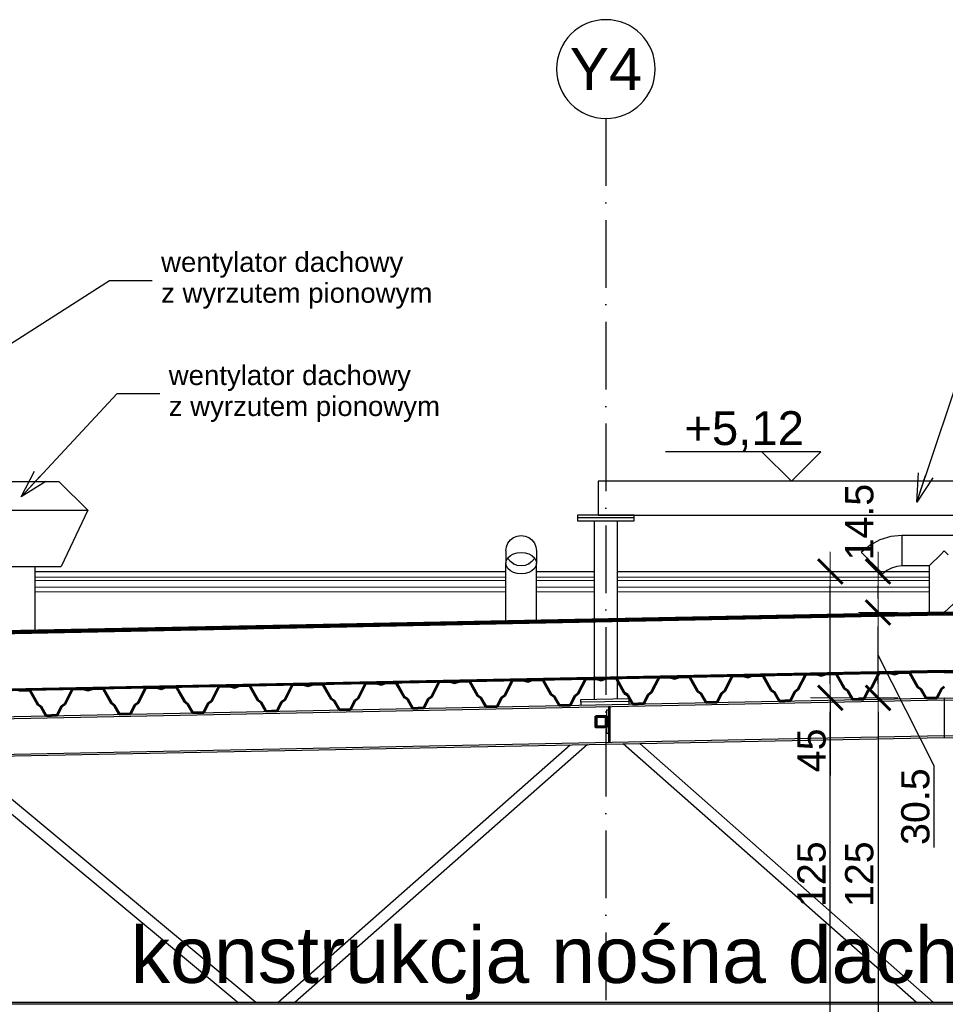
# Model space of a CAD drawing. Extents: x 9890 to 11811, y -3363 to -2438.
# Tile 4 of 9: x 10555 to 10883, y -2787 to -2438. Entities that reach past the tile are written whole.
import ezdxf

# ---------------------------------------------------------------- set-up
doc = ezdxf.new("R2010")
doc.units = 0
doc.header["$LTSCALE"] = 2
for name, pattern in [('ACAD_ISO10W100', [18, 12, -3, 0, -3]), ('DASHED', [19.05, 12.7, -6.35]), ('JIS_02_1.0', [2, 1, -1])]:
    doc.linetypes.add(name, pattern=pattern)
for name, color, linetype in [('05-tekst', 7, 'Continuous'), ('2D- Siatka Modularna', 81, 'ACAD_ISO10W100'), ('Budowlane - Opisy', 7, 'Continuous'), ('Wymiarowanie - Poziomy', 7, 'Continuous')]:
    doc.layers.add(name, color=color, linetype=linetype)
for name, color, linetype, lineweight in [('a___cienka___0.15', 7, 'Continuous', 15), ('a___przekrojowa___0.5', 7, 'Continuous', 50), ('a___widokowa_0.25', 7, 'Continuous', 25), ('a___wymiary', 7, 'Continuous', 18)]:
    doc.layers.add(name, color=color, linetype=linetype, lineweight=lineweight)
doc.styles.add('1-100', font='arial.ttf', dxfattribs={"height": 200})
doc.styles.add('GENERATED_STYLE_2', font='ARIAL.TTF')
doc.styles.get("Standard").update_dxf_attribs({"font": 'arial.ttf'})
doc.dimstyles.new('1_50', dxfattribs={"dimtxt": 10, "dimasz": 5, "dimexe": 1.25, "dimexo": 0.625, "dimgap": 1.5, "dimtad": 1, "dimdec": 3, "dimrnd": 0.5, "dimdsep": 46, "dimtxsty": 'Standard', "dimblk": 'znacznik', "dimcen": 1.5, "dimse1": 1, "dimse2": 1, "dimclrd": 256, "dimclrt": 256, "dimazin": 0, "dimtfac": 1, "dimtdec": 3, "dimtmove": 0, "dimatfit": 3, "dimldrblk": 'znacznik', "dimfxl": 1, "dimarcsym": 0})
doc.dimstyles.new('GENERATED_STYLE__61', dxfattribs={"dimtxt": 0.18, "dimasz": 4.56, "dimexe": 0.18, "dimexo": 0.0625, "dimgap": 0.09, "dimtad": 0, "dimtih": 1, "dimtoh": 1, "dimdec": 4, "dimzin": 0, "dimdsep": 46, "dimtxsty": 'Standard', "dimcen": 0.09, "dimadec": 0, "dimazin": 0, "dimtfac": 1, "dimtdec": 4, "dimtmove": 0, "dimatfit": 3, "dimldrblk": 'ARROWHEAD_3', "dimfxl": 1, "dimtolj": 1, "dimtzin": 0, "dimarcsym": 0})

# ---------------------------------------------------------------- blocks, each defined once
blk = doc.blocks.new('ARROWHEAD_3')
at = {"linetype": 'Continuous'}
blk.add_line((0, 0), (-1, 0), dxfattribs=at)
at = {"linetype": 'Continuous', "flags": 128}
blk.add_lwpolyline([(-1, 0.2679), (0, 0), (-1, -0.2679)], dxfattribs=at)
blk = doc.blocks.new('znacznik')
at = {"layer": 'a___wymiary'}
for p, q in [((0, 1.394), (0, -1.394)), ((1.394, 0), (-1.394, 0))]:
    blk.add_line(p, q, dxfattribs=at)
at = {"layer": 'a___wymiary', "const_width": 0.2}
blk.add_lwpolyline([(0.876, 0.876), (-0.876, -0.876)], dxfattribs=at)
blk = doc.blocks.new('*D5323')
at = {"layer": 'a___wymiary', "lineweight": -2}
blk.add_line((10859.51, -2683.38), (10859.51, -2798.52), dxfattribs=at)
at = {"layer": 'Defpoints', "color": 0}
for p in [(10882.94, -2678.38), (10859.51, -2803.52), (10882.94, -2803.52)]:
    blk.add_point(p, dxfattribs=at)
at = {"layer": 'a___wymiary', "lineweight": -2, "xscale": 5, "yscale": 5, "zscale": 5}
for p, rotation in [((10859.51, -2678.38), 90), ((10859.51, -2803.52), 270)]:
    blk.add_blockref('znacznik', p, dxfattribs=dict(at, rotation=rotation))
at = {"layer": 'a___wymiary', "insert": (10852.9, -2740.95), "char_height": 10, "attachment_point": 5, "rotation": 90}
blk.add_mtext('125', dxfattribs=at)
blk = doc.blocks.new('*D5331')
at = {"layer": 'a___wymiary', "lineweight": -2}
blk.add_line((10842.57, -2798.52), (10842.57, -2683.38), dxfattribs=at)
at = {"layer": 'Defpoints', "color": 0}
for p in [(10842.57, -2678.38), (10882.94, -2678.38), (10824.28, -2803.52)]:
    blk.add_point(p, dxfattribs=at)
at = {"layer": 'a___wymiary', "lineweight": -2, "xscale": 5, "yscale": 5, "zscale": 5}
for p, rotation in [((10842.57, -2678.38), 90), ((10842.57, -2803.52), 270)]:
    blk.add_blockref('znacznik', p, dxfattribs=dict(at, rotation=rotation))
at = {"layer": 'a___wymiary', "insert": (10835.96, -2740.95), "char_height": 10, "attachment_point": 5, "rotation": 90}
blk.add_mtext('125', dxfattribs=at)
blk = doc.blocks.new('*D5332')
at = {"layer": 'a___wymiary', "lineweight": -2}
for p, q in [((10842.57, -2673.38), (10842.57, -2638.52)), ((10842.57, -2678.38), (10842.57, -2705.89))]:
    blk.add_line(p, q, dxfattribs=at)
at = {"layer": 'Defpoints', "color": 0}
for p in [(10832.34, -2633.52), (10842.57, -2633.52), (10882.94, -2678.38)]:
    blk.add_point(p, dxfattribs=at)
at = {"layer": 'a___wymiary', "lineweight": -2, "xscale": 5, "yscale": 5, "zscale": 5}
for p, rotation in [((10842.57, -2633.52), 90), ((10842.57, -2678.38), 270)]:
    blk.add_blockref('znacznik', p, dxfattribs=dict(at, rotation=rotation))
at = {"layer": 'a___wymiary', "insert": (10835.98, -2697), "char_height": 10, "attachment_point": 5, "rotation": 90}
blk.add_mtext('45', dxfattribs=at)
blk = doc.blocks.new('*D5333')
at = {"layer": 'a___wymiary', "lineweight": -2}
for p, q in [((10859.51, -2673.38), (10859.51, -2653.08)), ((10879.38, -2702.47), (10859.51, -2663.23)), ((10879.38, -2731.48), (10879.38, -2702.47))]:
    blk.add_line(p, q, dxfattribs=at)
at = {"layer": 'Defpoints', "color": 0}
for p in [(10859.51, -2648.08), (10882.94, -2648.08), (10882.94, -2678.38)]:
    blk.add_point(p, dxfattribs=at)
at = {"layer": 'a___wymiary', "lineweight": -2, "xscale": 5, "yscale": 5, "zscale": 5}
for p, rotation in [((10859.51, -2648.08), 90), ((10859.51, -2678.38), 270)]:
    blk.add_blockref('znacznik', p, dxfattribs=dict(at, rotation=rotation))
at = {"layer": 'a___wymiary', "insert": (10872.77, -2716.97), "char_height": 10, "attachment_point": 5, "rotation": 90}
blk.add_mtext('30.5', dxfattribs=at)
blk = doc.blocks.new('*D5334')
at = {"layer": 'a___wymiary', "lineweight": -2}
blk.add_line((10859.51, -2643.08), (10859.51, -2638.52), dxfattribs=at)
at = {"layer": 'Defpoints', "color": 0}
for p in [(10859.51, -2633.52), (10892.25, -2633.52), (10882.94, -2648.08)]:
    blk.add_point(p, dxfattribs=at)
at = {"layer": 'a___wymiary', "lineweight": -2, "xscale": 5, "yscale": 5, "zscale": 5}
for p, rotation in [((10859.51, -2633.52), 90), ((10859.51, -2648.08), 270)]:
    blk.add_blockref('znacznik', p, dxfattribs=dict(at, rotation=rotation))
at = {"layer": 'a___wymiary', "insert": (10852.9, -2616.03), "char_height": 10, "attachment_point": 5, "rotation": 90}
blk.add_mtext('14.5', dxfattribs=at)

msp = doc.modelspace()

# ---------------------------------------------------------------- linework, layer by layer
at = {"layer": '2D- Siatka Modularna'}
msp.add_line((10763.0032, -2472.7747), (10763.0032, -3292.3696), dxfattribs=at)
msp.add_line((10763.0032, -2472.7747), (10763.0032, -3292.3696), dxfattribs=at)
at = {"layer": '2D- Siatka Modularna', "linetype": 'ByBlock', "lineweight": 25, "extrusion": (0, 0, -1)}
msp.add_ellipse((10763.0032, -2455.2747), major_axis=(-12.3744, 12.3744), ratio=1, start_param=5.49778714, end_param=11.78097245, dxfattribs=at)
msp.add_ellipse((10763.0032, -2455.2747), major_axis=(-12.3744, 12.3744), ratio=1, start_param=5.49778714, end_param=11.78097245, dxfattribs=at)
at = {"layer": 'a___cienka___0.15'}
for p, q in [((10560.7031, -2635.5203), (10727.5848, -2635.5203)), ((10560.7031, -2636.7057), (10727.5848, -2636.7057)), ((10738.3848, -2635.5203), (10758.9789, -2635.5203)), ((10738.3848, -2636.7057), (10758.9789, -2636.7057)), ((10766.9789, -2635.5203), (10877.5847, -2635.5203)), ((10766.9789, -2636.7057), (10877.5847, -2636.7057)), ((10560.7031, -2639.1166), (10727.5848, -2639.1166)), ((10560.7031, -2640.7653), (10727.5848, -2640.7653)), ((10738.3848, -2639.1166), (10758.9789, -2639.1166)), ((10738.3848, -2640.7653), (10758.9789, -2640.7653)), ((10766.9789, -2639.1166), (10877.5847, -2639.1166)), ((10766.9789, -2640.7653), (10877.5847, -2640.7653)), ((10267.2997, -2661.3895), (10882.9352, -2649.0768)), ((11498.6688, -2661.3914), (10882.9352, -2649.0768))]:
    msp.add_line(p, q, dxfattribs=at)
for points in [[(10882.9352, -2649.0768), (10267.2997, -2661.3895)], [(10882.9352, -2648.5767), (10383.0032, -2658.5753)], [(10882.9352, -2648.5767), (11383.0032, -2658.578)], [(10882.9352, -2649.0768), (11498.6688, -2661.3914)], [(10882.9352, -2668.5807), (10267.2997, -2680.8934)], [(10882.9352, -2668.5807), (11498.6689, -2680.8953)]]:
    msp.add_lwpolyline(points, dxfattribs=at)
at = {"layer": 'a___cienka___0.15', "linetype": 'JIS_02_1.0', "ltscale": 0.7, "const_width": 0.5}
for points in [[(10383.0032, -2658.3253), (10882.9352, -2648.3266)], [(11383.0032, -2658.328), (10882.9352, -2648.3266)]]:
    msp.add_lwpolyline(points, dxfattribs=at)
at = {"layer": 'a___cienka___0.15', "linetype": 'DASHED', "ltscale": 0.15, "const_width": 0.5}
for points in [[(10383.0032, -2658.8254), (10882.9352, -2648.8267)], [(11383.0032, -2658.8281), (10882.9352, -2648.8267)]]:
    msp.add_lwpolyline(points, dxfattribs=at)
at = {"layer": 'a___cienka___0.15', "linetype": 'DASHED', "ltscale": 0.2, "const_width": 0.5}
for points in [[(10882.9352, -2668.8307), (10267.2997, -2681.1434)], [(10882.9352, -2668.8307), (11498.6689, -2681.1454)]]:
    msp.add_lwpolyline(points, dxfattribs=at)
at = {"layer": 'a___przekrojowa___0.5'}
for p, q in [((10267.2997, -2681.3935), (10882.9352, -2669.0808)), ((10729.7939, -2672.1436), (10727.13, -2677.3998)), ((10733.7931, -2672.0636), (10729.7939, -2672.1436)), ((10733.7717, -2672.2141), (10729.8869, -2672.2918)), ((10735.3059, -2672.6916), (10733.7717, -2672.2141)), ((10735.3028, -2672.5335), (10733.7931, -2672.0636)), ((10735.3028, -2672.5335), (10736.7925, -2672.0036)), ((10735.3059, -2672.6916), (10736.8198, -2672.1531)), ((10736.7925, -2672.0036), (10740.7917, -2671.9236)), ((10736.8198, -2672.1531), (10740.7046, -2672.0754)), ((10740.7046, -2672.0754), (10743.5501, -2677.1735)), ((10740.7917, -2671.9236), (10743.6636, -2677.0691)), ((10755.7887, -2671.6237), (10753.1248, -2676.8799)), ((10755.8817, -2671.7719), (10753.2423, -2676.9797)), ((10759.7879, -2671.5437), (10755.7887, -2671.6237)), ((10759.7665, -2671.6942), (10755.8817, -2671.7719)), ((10761.3007, -2672.1717), (10759.7665, -2671.6942)), ((10761.2976, -2672.0136), (10759.7879, -2671.5437)), ((10761.2976, -2672.0136), (10762.7873, -2671.4837)), ((10761.3007, -2672.1717), (10762.8146, -2671.6332)), ((10762.7873, -2671.4837), (10766.7865, -2671.4037)), ((10762.8146, -2671.6332), (10766.6994, -2671.5555)), ((10766.6994, -2671.5555), (10769.5449, -2676.6536)), ((10766.7865, -2671.4037), (10769.6584, -2676.5492)), ((10781.7835, -2671.1038), (10779.1196, -2676.36)), ((10781.8765, -2671.252), (10779.2371, -2676.4598)), ((10785.7827, -2671.0238), (10781.7835, -2671.1038)), ((10785.7613, -2671.1743), (10781.8765, -2671.252)), ((10787.2955, -2671.6518), (10785.7613, -2671.1743)), ((10787.2924, -2671.4937), (10785.7827, -2671.0238)), ((10787.2924, -2671.4937), (10788.7821, -2670.9638)), ((10787.2955, -2671.6518), (10788.8094, -2671.1133)), ((10788.7821, -2670.9638), (10792.7813, -2670.8839)), ((10788.8094, -2671.1133), (10792.6942, -2671.0356)), ((10792.6942, -2671.0356), (10795.5397, -2676.1337)), ((10792.7813, -2670.8839), (10795.6532, -2676.0293)), ((10807.7783, -2670.5839), (10805.1144, -2675.8401)), ((10807.8713, -2670.7321), (10805.2319, -2675.9399)), ((10811.7775, -2670.5039), (10807.7783, -2670.5839)), ((10811.7561, -2670.6544), (10807.8713, -2670.7321)), ((10813.2903, -2671.1319), (10811.7561, -2670.6544)), ((10813.2872, -2670.9738), (10811.7775, -2670.5039)), ((10813.2872, -2670.9738), (10814.7769, -2670.4439)), ((10813.2903, -2671.1319), (10814.8042, -2670.5934)), ((10814.7769, -2670.4439), (10818.7761, -2670.364)), ((10814.8042, -2670.5934), (10818.689, -2670.5157)), ((10818.689, -2670.5157), (10821.5345, -2675.6139)), ((10818.7761, -2670.364), (10821.648, -2675.5094)), ((10833.7731, -2670.064), (10831.1092, -2675.3202)), ((10833.8661, -2670.2122), (10831.2267, -2675.42)), ((10837.7723, -2669.984), (10833.7731, -2670.064)), ((10837.7509, -2670.1345), (10833.8661, -2670.2122)), ((10839.2851, -2670.612), (10837.7509, -2670.1345)), ((10839.282, -2670.4539), (10837.7723, -2669.984)), ((10839.282, -2670.4539), (10840.7717, -2669.924)), ((10839.2851, -2670.612), (10840.799, -2670.0735)), ((10840.7717, -2669.924), (10844.7709, -2669.8441)), ((10840.799, -2670.0735), (10844.6838, -2669.9958)), ((10844.6838, -2669.9958), (10847.5293, -2675.094)), ((10844.7709, -2669.8441), (10847.6428, -2674.9895)), ((10859.7679, -2669.5441), (10857.104, -2674.8003)), ((10859.8609, -2669.6923), (10857.2216, -2674.9001)), ((10863.7671, -2669.4641), (10859.7679, -2669.5441)), ((10863.7457, -2669.6146), (10859.8609, -2669.6923)), ((10865.2799, -2670.0921), (10863.7457, -2669.6146)), ((10865.2768, -2669.934), (10863.7671, -2669.4641)), ((10865.2768, -2669.934), (10866.7665, -2669.4041)), ((10865.2799, -2670.0921), (10866.7938, -2669.5536)), ((10866.7665, -2669.4041), (10870.7657, -2669.3242)), ((10866.7938, -2669.5536), (10870.6786, -2669.4759)), ((10870.6786, -2669.4759), (10873.5241, -2674.5741)), ((10870.7657, -2669.3242), (10873.6376, -2674.4696)), ((10886.4773, -2669.1502), (10882.9352, -2669.0794)), ((11498.6689, -2681.3954), (10882.9352, -2669.0808)), ((10886.45, -2669.2997), (10882.9352, -2669.2294)), ((10554.8288, -2675.6429), (10558.828, -2675.5629)), ((10554.8562, -2675.7924), (10558.741, -2675.7147)), ((10558.741, -2675.7147), (10561.5865, -2680.8128)), ((10558.828, -2675.5629), (10561.7, -2680.7084)), ((10573.825, -2675.263), (10571.1612, -2680.5192)), ((10573.9181, -2675.4111), (10571.2787, -2680.619)), ((10577.8242, -2675.183), (10573.825, -2675.263)), ((10577.8029, -2675.3334), (10573.9181, -2675.4111)), ((10579.3371, -2675.811), (10577.8029, -2675.3334)), ((10579.3339, -2675.6529), (10577.8242, -2675.183)), ((10579.3339, -2675.6529), (10580.8236, -2675.123)), ((10579.3371, -2675.811), (10580.851, -2675.2725)), ((10580.8236, -2675.123), (10584.8228, -2675.043)), ((10580.851, -2675.2725), (10584.7358, -2675.1948)), ((10584.7358, -2675.1948), (10587.5813, -2680.2929)), ((10584.8228, -2675.043), (10587.6948, -2680.1885)), ((10599.8198, -2674.7431), (10597.156, -2679.9993)), ((10599.9129, -2674.8912), (10597.2735, -2680.0991)), ((10603.819, -2674.6631), (10599.8198, -2674.7431)), ((10603.7977, -2674.8136), (10599.9129, -2674.8912)), ((10605.3319, -2675.2911), (10603.7977, -2674.8136)), ((10605.3287, -2675.133), (10603.819, -2674.6631)), ((10605.3287, -2675.133), (10606.8184, -2674.6031)), ((10605.3319, -2675.2911), (10606.8458, -2674.7526)), ((10606.8184, -2674.6031), (10610.8176, -2674.5231)), ((10606.8458, -2674.7526), (10610.7306, -2674.6749)), ((10610.7306, -2674.6749), (10613.5761, -2679.773)), ((10610.8176, -2674.5231), (10613.6896, -2679.6686)), ((10625.8147, -2674.2232), (10623.1508, -2679.4794)), ((10625.9077, -2674.3714), (10623.2683, -2679.5792)), ((10629.8139, -2674.1432), (10625.8147, -2674.2232)), ((10629.7925, -2674.2937), (10625.9077, -2674.3714)), ((10631.3267, -2674.7712), (10629.7925, -2674.2937)), ((10631.3235, -2674.6131), (10629.8139, -2674.1432)), ((10631.3235, -2674.6131), (10632.8133, -2674.0832)), ((10631.3267, -2674.7712), (10632.8406, -2674.2327)), ((10632.8133, -2674.0832), (10636.8125, -2674.0032)), ((10632.8406, -2674.2327), (10636.7254, -2674.155)), ((10636.7254, -2674.155), (10639.5709, -2679.2531)), ((10636.8125, -2674.0032), (10639.6844, -2679.1487)), ((10651.8095, -2673.7033), (10649.1456, -2678.9595)), ((10651.9025, -2673.8515), (10649.2631, -2679.0593)), ((10655.8087, -2673.6233), (10651.8095, -2673.7033)), ((10655.7873, -2673.7738), (10651.9025, -2673.8515)), ((10657.3215, -2674.2513), (10655.7873, -2673.7738)), ((10657.3184, -2674.0932), (10655.8087, -2673.6233)), ((10657.3184, -2674.0932), (10658.8081, -2673.5633)), ((10657.3215, -2674.2513), (10658.8354, -2673.7128)), ((10658.8081, -2673.5633), (10662.8073, -2673.4833)), ((10658.8354, -2673.7128), (10662.7202, -2673.6351)), ((10662.7202, -2673.6351), (10665.5657, -2678.7332)), ((10662.8073, -2673.4833), (10665.6792, -2678.6288)), ((10677.8043, -2673.1834), (10675.1404, -2678.4396)), ((10677.8973, -2673.3316), (10675.2579, -2678.5394)), ((10681.8035, -2673.1034), (10677.8043, -2673.1834)), ((10681.7821, -2673.2539), (10677.8973, -2673.3316)), ((10683.3163, -2673.7314), (10681.7821, -2673.2539)), ((10683.3132, -2673.5733), (10681.8035, -2673.1034)), ((10683.3132, -2673.5733), (10684.8029, -2673.0434)), ((10683.3163, -2673.7314), (10684.8302, -2673.1929)), ((10684.8029, -2673.0434), (10688.8021, -2672.9634)), ((10684.8302, -2673.1929), (10688.715, -2673.1152)), ((10688.715, -2673.1152), (10691.5605, -2678.2133)), ((10688.8021, -2672.9634), (10691.674, -2678.1089)), ((10703.7991, -2672.6635), (10701.1352, -2677.9197)), ((10703.8921, -2672.8117), (10701.2527, -2678.0195)), ((10707.7983, -2672.5835), (10703.7991, -2672.6635)), ((10707.7769, -2672.734), (10703.8921, -2672.8117)), ((10709.3111, -2673.2115), (10707.7769, -2672.734)), ((10709.308, -2673.0534), (10707.7983, -2672.5835)), ((10709.308, -2673.0534), (10710.7977, -2672.5235)), ((10709.3111, -2673.2115), (10710.825, -2672.673)), ((10710.7977, -2672.5235), (10714.7969, -2672.4435)), ((10710.825, -2672.673), (10714.7098, -2672.5953)), ((10714.7098, -2672.5953), (10717.5553, -2677.6934)), ((10714.7969, -2672.4435), (10717.6688, -2677.589)), ((10729.8869, -2672.2918), (10727.2475, -2677.4996)), ((10822.7006, -2676.3983), (10821.5345, -2675.6139)), ((10822.8141, -2676.2938), (10821.648, -2675.5094)), ((10829.9754, -2676.1506), (10831.1092, -2675.3202)), ((10830.0929, -2676.2504), (10831.2267, -2675.42)), ((10848.6954, -2675.8784), (10847.5293, -2675.094)), ((10848.8089, -2675.7739), (10847.6428, -2674.9895)), ((10848.8089, -2675.7739), (10850.5428, -2678.8805)), ((10855.9702, -2675.6307), (10854.3619, -2678.8041)), ((10856.0877, -2675.7305), (10854.4549, -2678.9522)), ((10855.9702, -2675.6307), (10857.104, -2674.8003)), ((10856.0877, -2675.7305), (10857.2216, -2674.9001)), ((10874.6902, -2675.3585), (10873.5241, -2674.5741)), ((10874.8037, -2675.254), (10873.6376, -2674.4696)), ((10874.6902, -2675.3585), (10876.4505, -2678.5123)), ((10874.8037, -2675.254), (10876.5376, -2678.3606)), ((10881.965, -2675.1108), (10880.3567, -2678.2842)), ((10882.0825, -2675.2106), (10880.4497, -2678.4323)), ((10881.965, -2675.1108), (10882.9352, -2674.4002)), ((10882.0825, -2675.2106), (10882.9352, -2674.5861)), ((10640.737, -2680.0375), (10639.5709, -2679.2531)), ((10640.8505, -2679.9331), (10639.6844, -2679.1487)), ((10648.0117, -2679.7899), (10649.1456, -2678.9595)), ((10648.1293, -2679.8897), (10649.2631, -2679.0593)), ((10666.7318, -2679.5176), (10665.5657, -2678.7332)), ((10666.8453, -2679.4132), (10665.6792, -2678.6288)), ((10674.0065, -2679.27), (10675.1404, -2678.4396)), ((10674.1241, -2679.3698), (10675.2579, -2678.5394)), ((10692.7266, -2678.9977), (10691.5605, -2678.2133)), ((10692.8401, -2678.8933), (10691.674, -2678.1089)), ((10692.7266, -2678.9977), (10694.4869, -2682.1516)), ((10692.8401, -2678.8933), (10694.574, -2681.9998)), ((10700.0013, -2678.7501), (10698.393, -2681.9234)), ((10700.1189, -2678.8499), (10698.4861, -2682.0716)), ((10700.0013, -2678.7501), (10701.1352, -2677.9197)), ((10700.1189, -2678.8499), (10701.2527, -2678.0195)), ((10718.7214, -2678.4778), (10717.5553, -2677.6934)), ((10718.8349, -2678.3734), (10717.6688, -2677.589)), ((10718.7214, -2678.4778), (10720.4817, -2681.6317)), ((10718.8349, -2678.3734), (10720.5688, -2681.4799)), ((10725.9961, -2678.2302), (10724.3878, -2681.4036)), ((10726.1137, -2678.33), (10724.4809, -2681.5517)), ((10725.9961, -2678.2302), (10727.13, -2677.3998)), ((10726.1137, -2678.33), (10727.2475, -2677.4996)), ((10744.7162, -2677.958), (10743.5501, -2677.1735)), ((10744.8297, -2677.8535), (10743.6636, -2677.0691)), ((10744.7162, -2677.958), (10746.4765, -2681.1118)), ((10744.8297, -2677.8535), (10746.5636, -2680.96)), ((10751.9909, -2677.7103), (10750.3826, -2680.8837)), ((10752.1085, -2677.8101), (10750.4757, -2681.0318)), ((10751.9909, -2677.7103), (10753.1248, -2676.8799)), ((10752.1085, -2677.8101), (10753.2423, -2676.9797)), ((10770.711, -2677.4381), (10769.5449, -2676.6536)), ((10770.8245, -2677.3336), (10769.6584, -2676.5492)), ((10770.711, -2677.4381), (10772.4713, -2680.5919)), ((10770.8245, -2677.3336), (10772.5584, -2680.4401)), ((10777.9857, -2677.1904), (10776.3775, -2680.3638)), ((10778.1033, -2677.2902), (10776.4705, -2680.5119)), ((10777.9857, -2677.1904), (10779.1196, -2676.36)), ((10778.1033, -2677.2902), (10779.2371, -2676.4598)), ((10796.7058, -2676.9182), (10795.5397, -2676.1337)), ((10796.8193, -2676.8137), (10795.6532, -2676.0293)), ((10796.7058, -2676.9182), (10798.4661, -2680.072)), ((10796.8193, -2676.8137), (10798.5532, -2679.9202)), ((10803.9806, -2676.6705), (10802.3723, -2679.8439)), ((10804.0981, -2676.7703), (10802.4653, -2679.992)), ((10803.9806, -2676.6705), (10805.1144, -2675.8401)), ((10804.0981, -2676.7703), (10805.2319, -2675.9399)), ((10822.7006, -2676.3983), (10824.4609, -2679.5521)), ((10822.8141, -2676.2938), (10824.548, -2679.4003)), ((10829.9754, -2676.1506), (10828.3671, -2679.324)), ((10830.0929, -2676.2504), (10828.4601, -2679.4721)), ((10848.6954, -2675.8784), (10850.4557, -2679.0322)), ((10852.4553, -2678.9922), (10850.4557, -2679.0322)), ((10852.4523, -2678.8423), (10850.5428, -2678.8805)), ((10854.3619, -2678.8041), (10852.4523, -2678.8423)), ((10854.4549, -2678.9522), (10852.4553, -2678.9922)), ((10878.4501, -2678.4723), (10876.4505, -2678.5123)), ((10878.4471, -2678.3224), (10876.5376, -2678.3606)), ((10880.3567, -2678.2842), (10878.4471, -2678.3224)), ((10880.4497, -2678.4323), (10878.4501, -2678.4723)), ((10562.7526, -2681.5972), (10561.5865, -2680.8128)), ((10562.8661, -2681.4928), (10561.7, -2680.7084)), ((10562.7526, -2681.5972), (10564.5129, -2684.7511)), ((10562.8661, -2681.4928), (10564.6, -2684.5993)), ((10570.0273, -2681.3496), (10568.419, -2684.5229)), ((10570.1449, -2681.4494), (10568.5121, -2684.6711)), ((10570.0273, -2681.3496), (10571.1612, -2680.5192)), ((10570.1449, -2681.4494), (10571.2787, -2680.619)), ((10588.7474, -2681.0773), (10587.5813, -2680.2929)), ((10588.8609, -2680.9729), (10587.6948, -2680.1885)), ((10588.7474, -2681.0773), (10590.5077, -2684.2312)), ((10588.8609, -2680.9729), (10590.5948, -2684.0794)), ((10596.0221, -2680.8297), (10594.4138, -2684.003)), ((10596.1397, -2680.9295), (10594.5069, -2684.1512)), ((10596.0221, -2680.8297), (10597.156, -2679.9993)), ((10596.1397, -2680.9295), (10597.2735, -2680.0991)), ((10614.7422, -2680.5574), (10613.5761, -2679.773)), ((10614.8557, -2680.453), (10613.6896, -2679.6686)), ((10614.7422, -2680.5574), (10616.5025, -2683.7113)), ((10614.8557, -2680.453), (10616.5896, -2683.5595)), ((10622.0169, -2680.3098), (10620.4086, -2683.4831)), ((10622.1345, -2680.4096), (10620.5017, -2683.6313)), ((10622.0169, -2680.3098), (10623.1508, -2679.4794)), ((10622.1345, -2680.4096), (10623.2683, -2679.5792)), ((10640.737, -2680.0375), (10642.4973, -2683.1914)), ((10640.8505, -2679.9331), (10642.5844, -2683.0396)), ((10648.0117, -2679.7899), (10646.4034, -2682.9632)), ((10648.1293, -2679.8897), (10646.4965, -2683.1114)), ((10666.7318, -2679.5176), (10668.4921, -2682.6715)), ((10666.8453, -2679.4132), (10668.5792, -2682.5197)), ((10670.4917, -2682.6315), (10668.4921, -2682.6715)), ((10670.4887, -2682.4815), (10668.5792, -2682.5197)), ((10672.3982, -2682.4433), (10670.4887, -2682.4815)), ((10672.4913, -2682.5915), (10670.4917, -2682.6315)), ((10674.0065, -2679.27), (10672.3982, -2682.4433)), ((10674.1241, -2679.3698), (10672.4913, -2682.5915)), ((10696.4865, -2682.1116), (10694.4869, -2682.1516)), ((10696.4835, -2681.9616), (10694.574, -2681.9998)), ((10698.393, -2681.9234), (10696.4835, -2681.9616)), ((10698.4861, -2682.0716), (10696.4865, -2682.1116)), ((10722.4813, -2681.5917), (10720.4817, -2681.6317)), ((10722.4783, -2681.4417), (10720.5688, -2681.4799)), ((10724.3878, -2681.4036), (10722.4783, -2681.4417)), ((10724.4809, -2681.5517), (10722.4813, -2681.5917)), ((10748.4761, -2681.0718), (10746.4765, -2681.1118)), ((10748.4731, -2680.9218), (10746.5636, -2680.96)), ((10750.3826, -2680.8837), (10748.4731, -2680.9218)), ((10750.4757, -2681.0318), (10748.4761, -2681.0718)), ((10774.4709, -2680.5519), (10772.4713, -2680.5919)), ((10774.4679, -2680.4019), (10772.5584, -2680.4401)), ((10776.3775, -2680.3638), (10774.4679, -2680.4019)), ((10776.4705, -2680.5119), (10774.4709, -2680.5519)), ((10800.4657, -2680.032), (10798.4661, -2680.072)), ((10800.4627, -2679.8821), (10798.5532, -2679.9202)), ((10802.3723, -2679.8439), (10800.4627, -2679.8821)), ((10802.4653, -2679.992), (10800.4657, -2680.032)), ((10826.4605, -2679.5121), (10824.4609, -2679.5521)), ((10826.4575, -2679.3622), (10824.548, -2679.4003)), ((10828.3671, -2679.324), (10826.4575, -2679.3622)), ((10828.4601, -2679.4721), (10826.4605, -2679.5121)), ((10566.5125, -2684.7111), (10564.5129, -2684.7511)), ((10566.5095, -2684.5611), (10564.6, -2684.5993)), ((10568.419, -2684.5229), (10566.5095, -2684.5611)), ((10568.5121, -2684.6711), (10566.5125, -2684.7111)), ((10592.5073, -2684.1912), (10590.5077, -2684.2312)), ((10592.5043, -2684.0412), (10590.5948, -2684.0794)), ((10594.4138, -2684.003), (10592.5043, -2684.0412)), ((10594.5069, -2684.1512), (10592.5073, -2684.1912)), ((10618.5021, -2683.6713), (10616.5025, -2683.7113)), ((10618.4991, -2683.5213), (10616.5896, -2683.5595)), ((10620.4086, -2683.4831), (10618.4991, -2683.5213)), ((10620.5017, -2683.6313), (10618.5021, -2683.6713)), ((10644.4969, -2683.1514), (10642.4973, -2683.1914)), ((10644.4939, -2683.0014), (10642.5844, -2683.0396)), ((10646.4034, -2682.9632), (10644.4939, -2683.0014)), ((10646.4965, -2683.1114), (10644.4969, -2683.1514))]:
    msp.add_line(p, q, dxfattribs=at)
for points in [[(10882.9352, -2648.0766), (10383.0032, -2658.0752)], [(10882.9352, -2648.0766), (11383.0032, -2658.0779)]]:
    msp.add_lwpolyline(points, dxfattribs=at)
for points in [[(10759.339, -2684.8167), (10763.3357, -2684.8167), (10763.3357, -2688.8167), (10759.339, -2688.8167)], [(10763.039, -2688.5167), (10759.639, -2688.5167), (10759.639, -2685.1167), (10763.039, -2685.1167)]]:
    msp.add_lwpolyline(points, close=True, dxfattribs=at)
at = {"layer": 'a___widokowa_0.25'}
for p, q in [((10569.2031, -2601.7763), (10539.5031, -2601.7763)), ((10579.3031, -2611.7763), (10569.2031, -2601.7763)), ((10529.4031, -2611.7763), (10579.3031, -2611.7763)), ((10579.3031, -2611.7763), (10569.9531, -2631.7763)), ((10772.9789, -2614.5197), (10752.9789, -2614.5197)), ((10758.9789, -2678.8541), (10758.9789, -2615.5197)), ((10766.9789, -2615.5197), (10766.9789, -2678.6794)), ((10728.3082, -2623.4763), (10729.1664, -2622.3579)), ((10729.1664, -2622.3579), (10730.2848, -2621.4997)), ((10730.2848, -2621.4997), (10731.5871, -2620.9603)), ((10731.5871, -2620.9603), (10732.9848, -2620.7763)), ((10732.9848, -2620.7763), (10734.3824, -2620.9603)), ((10734.3824, -2620.9603), (10735.6848, -2621.4997)), ((10735.6848, -2621.4997), (10736.8031, -2622.3579)), ((10736.8031, -2622.3579), (10737.6613, -2623.4763)), ((10860.178, -2622.3291), (10856.6511, -2624.2143)), ((10864.0049, -2621.1683), (10860.178, -2622.3291)), ((10867.9847, -2620.7763), (10864.0049, -2621.1683)), ((10897.9847, -2620.7763), (10867.9847, -2620.7763)), ((10867.9847, -2620.7763), (10867.9847, -2620.9603)), ((10867.9847, -2620.9603), (10867.9847, -2621.4997)), ((10867.9847, -2621.4997), (10867.9847, -2622.3579)), ((10867.9847, -2622.3579), (10867.9847, -2623.4763)), ((10727.5848, -2626.1763), (10727.7688, -2624.7786)), ((10727.5848, -2626.1763), (10727.5848, -2626.4645)), ((10727.5848, -2626.4645), (10727.5848, -2627.3181)), ((10727.7688, -2624.7786), (10728.3082, -2623.4763)), ((10731.5871, -2626.8814), (10732.9848, -2626.7513)), ((10732.9848, -2626.7513), (10734.3824, -2626.8814)), ((10737.6613, -2623.4763), (10738.2007, -2624.7786)), ((10738.2007, -2624.7786), (10738.3848, -2626.1763)), ((10738.3848, -2626.1763), (10738.3848, -2626.4645)), ((10738.3848, -2626.4645), (10738.3848, -2627.3181)), ((10856.6511, -2624.2143), (10853.5598, -2626.7513)), ((10853.5598, -2626.7513), (10853.6899, -2626.8814)), ((10867.9847, -2623.4763), (10867.9847, -2624.7786)), ((10867.9847, -2624.7786), (10867.9847, -2626.1763)), ((10867.9847, -2626.1763), (10867.9847, -2627.5739)), ((10882.9847, -2626.1763), (10881.5871, -2627.5739)), ((10881.6023, -2627.5739), (10882.9847, -2626.1915)), ((10884.3824, -2627.5739), (10882.9847, -2626.1763)), ((10882.9847, -2626.1915), (10884.3672, -2627.5739)), ((10727.5848, -2627.3181), (10727.5848, -2628.7042)), ((10727.5848, -2628.7042), (10727.5848, -2630.5697)), ((10727.5848, -2630.5697), (10727.7688, -2629.5814)), ((10727.7688, -2629.5814), (10728.3082, -2628.6605)), ((10728.3082, -2628.8763), (10728.2559, -2628.7499)), ((10728.3082, -2628.6605), (10729.1664, -2627.8697)), ((10729.1664, -2629.9946), (10728.3082, -2628.8763)), ((10729.1664, -2627.8697), (10730.2848, -2627.2629)), ((10730.2848, -2630.8528), (10729.1664, -2629.9946)), ((10730.2848, -2627.2629), (10731.5871, -2626.8814)), ((10734.3824, -2626.8814), (10735.6848, -2627.2629)), ((10735.6848, -2627.2629), (10736.8031, -2627.8697)), ((10736.8031, -2629.9946), (10735.6848, -2630.8528)), ((10736.8031, -2627.8697), (10737.6613, -2628.6605)), ((10737.6613, -2628.8763), (10736.8031, -2629.9946)), ((10737.6613, -2628.6605), (10738.2007, -2629.5814)), ((10737.7136, -2628.7499), (10737.6613, -2628.8763)), ((10738.2007, -2629.5814), (10738.3848, -2630.5697)), ((10738.3848, -2627.3181), (10738.3848, -2628.7042)), ((10738.3848, -2628.7042), (10738.3848, -2630.5697)), ((10853.6899, -2626.8814), (10854.0713, -2627.2629)), ((10854.0713, -2627.2629), (10854.6781, -2627.8697)), ((10854.6781, -2627.8697), (10855.4689, -2628.6605)), ((10855.4689, -2628.6605), (10856.3899, -2629.5814)), ((10856.3899, -2629.5814), (10857.3781, -2630.5697)), ((10867.9847, -2627.5739), (10867.9847, -2628.8763)), ((10867.9847, -2628.8763), (10867.9847, -2629.9946)), ((10867.9847, -2629.9946), (10867.9847, -2630.8528)), ((10879.1664, -2629.9946), (10878.3082, -2630.8528)), ((10878.3106, -2630.8528), (10879.1678, -2629.9957)), ((10880.2847, -2628.8763), (10879.1664, -2629.9946)), ((10879.169, -2629.995), (10880.2857, -2628.8785)), ((10881.5871, -2627.5739), (10880.2847, -2628.8763)), ((10880.2857, -2628.8785), (10880.2899, -2628.8763)), ((10880.2899, -2628.8763), (10881.5876, -2627.5786)), ((10881.5876, -2627.5786), (10881.6023, -2627.5739)), ((10538.7531, -2631.7763), (10569.9531, -2631.7763)), ((10560.7031, -2654.5212), (10560.7031, -2631.7763)), ((10560.7031, -2633.5174), (10727.5848, -2633.5174)), ((10727.5848, -2651.1836), (10727.5848, -2630.5697)), ((10727.7688, -2631.5579), (10727.5848, -2630.5697)), ((10728.3082, -2632.4789), (10727.7688, -2631.5579)), ((10729.1664, -2633.2697), (10728.3082, -2632.4789)), ((10730.2848, -2633.8765), (10729.1664, -2633.2697)), ((10731.5871, -2631.3923), (10730.2848, -2630.8528)), ((10732.9848, -2631.5763), (10731.5871, -2631.3923)), ((10734.3824, -2631.3923), (10732.9848, -2631.5763)), ((10735.6848, -2630.8528), (10734.3824, -2631.3923)), ((10736.8031, -2633.2697), (10735.6848, -2633.8765)), ((10737.6613, -2632.4789), (10736.8031, -2633.2697)), ((10738.2007, -2631.5579), (10737.6613, -2632.4789)), ((10738.3848, -2630.5697), (10738.2007, -2631.5579)), ((10738.3848, -2650.9676), (10738.3848, -2630.5697)), ((10738.3848, -2633.5174), (10758.9789, -2633.5174)), ((10766.9789, -2633.5174), (10860.3259, -2633.5174)), ((10857.3781, -2630.5697), (10858.3664, -2631.5579)), ((10858.3664, -2631.5579), (10859.2873, -2632.4789)), ((10859.2873, -2632.4789), (10860.0781, -2633.2697)), ((10860.0781, -2633.2697), (10860.6849, -2633.8765)), ((10862.6513, -2633.1942), (10861.1965, -2634.388)), ((10862.2574, -2633.5174), (10877.5847, -2633.5174)), ((10864.311, -2632.307), (10862.6513, -2633.1942)), ((10866.1119, -2631.7607), (10864.311, -2632.307)), ((10867.9847, -2631.5763), (10866.1119, -2631.7607)), ((10867.9847, -2630.8528), (10867.9847, -2631.3923)), ((10867.9847, -2631.3923), (10867.9847, -2631.5763)), ((10877.5847, -2631.5763), (10867.9847, -2631.5763)), ((10877.7687, -2631.3923), (10877.5847, -2631.5763)), ((10877.5847, -2631.5763), (10877.5847, -2648.1836)), ((10878.3082, -2630.8528), (10877.7687, -2631.3923)), ((10877.7707, -2631.3923), (10878.3099, -2630.8532)), ((10731.5871, -2634.2579), (10730.2848, -2633.8765)), ((10732.9848, -2634.388), (10731.5871, -2634.2579)), ((10734.3824, -2634.2579), (10732.9848, -2634.388)), ((10735.6848, -2633.8765), (10734.3824, -2634.2579)), ((10860.6849, -2633.8765), (10861.0664, -2634.2579)), ((10861.0664, -2634.2579), (10861.1965, -2634.388)), ((10281.3694, -2690.414), (10882.9352, -2678.3826)), ((10281.3694, -2691.1027), (10882.9352, -2679.0714)), ((10754.1625, -2678.9504), (10771.1591, -2678.6106)), ((10754.2026, -2680.956), (10754.1625, -2678.9504)), ((10771.1591, -2678.6106), (10771.1992, -2680.6162)), ((10882.9352, -2678.3826), (11484.57, -2690.414)), ((10882.9352, -2678.3826), (10882.9352, -2692.3854)), ((10882.9352, -2679.0714), (11484.57, -2691.1027)), ((10771.1792, -2679.6164), (10754.1826, -2679.9562)), ((10281.3694, -2703.7266), (10882.9352, -2691.6953)), ((10281.3694, -2704.4168), (10882.9352, -2692.3854)), ((10882.9352, -2691.6953), (11484.57, -2703.7266)), ((10882.9352, -2692.3854), (11484.57, -2704.4168)), ((10646.746, -2786.4174), (10750.2917, -2695.0383)), ((10756.4771, -2694.9146), (10652.7912, -2786.4174)), ((10873.1482, -2786.4174), (10769.1745, -2694.6606)), ((10879.1934, -2786.4174), (10775.0858, -2694.5424)), ((10528.2072, -2699.48), (10632.6365, -2786.4174)), ((10638.8884, -2786.4174), (10534.3124, -2699.3579)), ((11484.5697, -2786.419), (10281.3697, -2786.419)), ((11484.5697, -2787.049), (10281.3697, -2787.049))]:
    msp.add_line(p, q, dxfattribs=at)
for points in [[(11005.7289, -2601.5197), (10760.2289, -2601.5197), (10760.2289, -2613.5197), (11005.7289, -2613.5197)], [(10752.9789, -2615.5197), (10772.9789, -2615.5197), (10772.9789, -2613.5197), (10752.9789, -2613.5197)], [(10763.939, -2691.0667), (10763.339, -2691.0667), (10763.339, -2682.5667), (10763.939, -2682.5667)], [(10764.539, -2681.5077), (10763.939, -2681.5077), (10763.939, -2694.0075), (10764.539, -2694.0075)]]:
    msp.add_lwpolyline(points, close=True, dxfattribs=at)
for p in [(10729.1669, -2629.995), (10730.2848, -2630.8528), (10735.6842, -2630.853)]:
    msp.add_point(p, dxfattribs=at)
at = {"layer": 'Wymiarowanie - Poziomy'}
for p, q in [((10839.232, -2591.0772), (10784.0997, -2591.0772)), ((10882.9352, -2648.0766), (10940.0009, -2594.6123))]:
    msp.add_line(p, q, dxfattribs=at)
msp.add_lwpolyline([(10839.232, -2591.0772), (10828.7895, -2601.5197), (10818.347, -2591.0772)], dxfattribs=at)

# ---------------------------------------------------------------- texts
at = {"layer": '05-tekst', "insert": (11193.9423, -2772.5221), "char_height": 20, "width": 1404.052433, "attachment_point": 6, "line_spacing_factor": 0.93983, "style": '1-100'}
msp.add_mtext('konstrukcja nośna dachu wg projektu konstrukcji', dxfattribs=at)
at = {"layer": '2D- Siatka Modularna', "linetype": 'ByBlock', "lineweight": 25, "insert": (10763.0032, -2455.2747), "char_height": 15, "attachment_point": 5, "style": 'GENERATED_STYLE_2'}
msp.add_mtext('Y4', dxfattribs=at)
msp.add_mtext('Y4', dxfattribs=at)
at = {"layer": 'Budowlane - Opisy', "char_height": 7.000002, "width": 118.273386, "attachment_point": 4, "line_spacing_factor": 0.93983, "style": 'GENERATED_STYLE_2'}
for insert in [(10605.3201, -2530.2723), (10608.0299, -2570.4448)]:
    msp.add_mtext('wentylator dachowy \\Pz wyrzutem pionowym', dxfattribs=dict(at, insert=insert))
at = {"layer": 'Wymiarowanie - Poziomy', "insert": (10833.232, -2576.6772), "char_height": 12, "attachment_point": 3, "style": 'GENERATED_STYLE_2'}
msp.add_mtext('+5,12', dxfattribs=at)

# ---------------------------------------------------------------- dimensions: what is measured, and where the dimension line sits
at = {"layer": 'a___wymiary'}
for base, p1, p2, picture, middle in [((10859.506, -2633.5174), (10882.9352, -2648.0766), (10892.2475, -2633.5174), '*D5334', (10859.506, -2616.0344)), ((10842.566, -2633.5174), (10882.9352, -2678.3826), (10832.3423, -2633.5174), '*D5332', (10842.566, -2697.0013)), ((10859.506, -2648.0766), (10882.9352, -2678.3826), (10882.9352, -2648.0766), '*D5333', (10879.378, -2703.968))]:
    dim = msp.add_linear_dim(base=base, p1=p1, p2=p2, angle=90, dimstyle='1_50', override={"dimtmove": 1}, dxfattribs=at)
    dim.commit()
    dim.dimension.update_dxf_attribs({"geometry": picture, "text_midpoint": middle, "dimtype": 160})
dim = msp.add_linear_dim(base=(10842.566, -2678.3826), p1=(10824.2759, -2803.5174), p2=(10882.9352, -2678.3826), angle=90, dimstyle='1_50', override={"dimtmove": 1}, dxfattribs=at)
dim.commit()
dim.dimension.update_dxf_attribs({"geometry": '*D5331', "text_midpoint": (10835.961, -2740.95)})
dim = msp.add_linear_dim(base=(10859.506, -2803.5174), p1=(10882.9352, -2678.3826), p2=(10882.9352, -2803.5174), angle=90, dimstyle='1_50', dxfattribs=at)
dim.commit()
dim.dimension.update_dxf_attribs({"geometry": '*D5323', "text_midpoint": (10852.901, -2740.95)})

# ---------------------------------------------------------------- leaders
at = {"layer": 'Budowlane - Opisy', "annotation_type": 0, "has_hookline": 1, "hookline_direction": 0}
for points, text_width in [([(10444.1146, -2622.0327), (10587.0031, -2530.2723), (10602.2154, -2530.2723)], 95.291), ([(10873.1885, -2608.9181), (10893.499, -2548.3647), (10908.7114, -2548.3647)], 75.509), ([(10555.6626, -2607.1034), (10589.7128, -2570.4448), (10604.9252, -2570.4448)], 95.291)]:
    msp.add_leader(points, dimstyle='GENERATED_STYLE__61', override={"dimasz": 10}, dxfattribs=dict(at, text_width=text_width))

doc.saveas('drawing.dxf')
